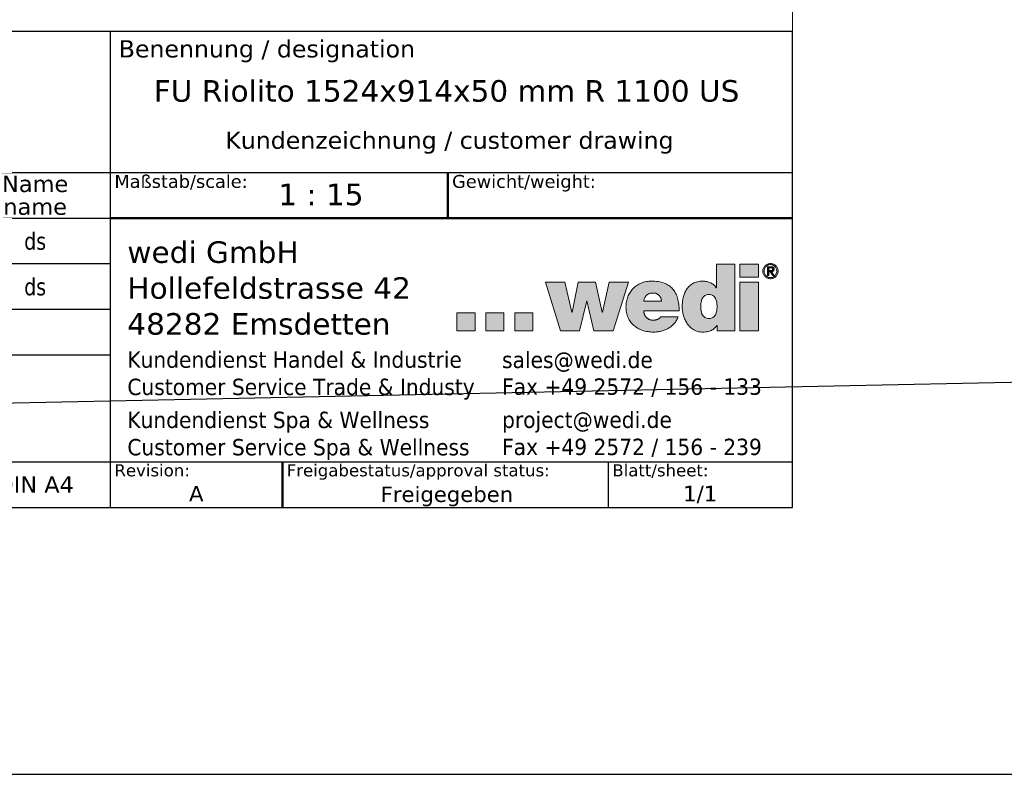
# Model space of a CAD drawing. Header units: millimetres. Extents: x -6858 to 6858, y -375 to 4365.
# Tile 3 of 97: x 1715 to 3429, y -375 to 940. Entities that reach past the tile are written whole.
import ezdxf
from ezdxf.enums import TextEntityAlignment as Align

# ---------------------------------------------------------------- set-up
doc = ezdxf.new("R2010")
doc.units = ezdxf.units.MM
doc.header["$LTSCALE"] = 15
for name, color, linetype, lineweight in [('AM_BOR', 7, 'Continuous', 25), ('Ebene 1', 7, 'Continuous', 25), ('Rahmen (ISO)', 7, 'Continuous', 70), ('Schraffur (ISO)', 7, 'Continuous', 18), ('Titel (ISO)', 7, 'Continuous', 50)]:
    doc.layers.add(name, color=color, linetype=linetype, lineweight=lineweight)
doc.styles.add('Notiztext 3.5', font='verdana.ttf')
doc.styles.add('Pfeiltext', font='verdana.ttf')
doc.styles.get("Standard").update_dxf_attribs({"font": 'verdana.ttf'})
doc.styles.add('Textstil101', font='verdana.ttf')
doc.styles.add('Textstil113', font='verdana.ttf')
doc.styles.add('Textstil114', font='verdana.ttf')
doc.styles.add('Textstil47', font='verdana.ttf')
doc.styles.add('Textstil48', font='verdana.ttf')
doc.styles.add('Textstil61', font='verdana.ttf')
doc.styles.add('Textstil64', font='verdana.ttf', dxfattribs={"width": 0.8})
doc.styles.add('Textstil75', font='verdana.ttf')

# ---------------------------------------------------------------- blocks, each defined once
blk = doc.blocks.new('Ränder wedi_Zeichnungsrahmen')
at = {"layer": 'Rahmen (ISO)', "color": 208, "lineweight": 18, "true_color": 0x400040}
for p, q in [((204, 6), (204, 291)), ((20, 6), (204, 6))]:
    blk.add_line(p, q, dxfattribs=at)
blk = doc.blocks.new('Schriftfelder wedi Standard - Inch_Zoll ohne Toleranz')
at = {"layer": 'Schraffur (ISO)'}
h = blk.add_hatch(color=256, dxfattribs=at)
edge = h.paths.add_edge_path(flags=0)
edge.add_spline(control_points=[(-14.53, 20.67), (-14.44, 20.67), (-14.27, 20.69), (-14.05, 20.78), (-13.88, 20.93), (-13.76, 21.12), (-13.67, 21.33), (-13.6, 21.65), (-13.57, 22.07), (-13.6, 22.48), (-13.67, 22.8), (-13.76, 23.01), (-13.88, 23.2), (-14.05, 23.35), (-14.27, 23.44), (-14.53, 23.47), (-14.78, 23.44), (-15, 23.35), (-15.17, 23.2), (-15.3, 23.01), (-15.38, 22.8), (-15.45, 22.48), (-15.48, 22.07), (-15.45, 21.65), (-15.38, 21.33), (-15.3, 21.12), (-15.17, 20.93), (-15, 20.78), (-14.78, 20.69), (-14.61, 20.67), (-14.53, 20.67)], knot_values=[0, 0, 0, 0, 0.034699, 0.064914, 0.09345, 0.122379, 0.152717, 0.184596, 0.250776, 0.316162, 0.347791, 0.377961, 0.406791, 0.435283, 0.465485, 0.500184, 0.534837, 0.564994, 0.593447, 0.62225, 0.652404, 0.684024, 0.749407, 0.815585, 0.847456, 0.877777, 0.906678, 0.935176, 0.965345, 1, 1, 1, 1], degree=3, periodic=0)
edge = h.paths.add_edge_path()
edge.add_line((-13.66, 27), (-13.66, 24.26))
edge.add_line((-13.66, 24.26), (-13.68, 24.26))
edge.add_spline(control_points=[(-13.68, 24.26), (-13.77, 24.37), (-13.95, 24.6), (-14.33, 24.84), (-14.76, 24.99), (-15.18, 25.03), (-15.55, 25.01), (-15.86, 24.96), (-16.14, 24.87), (-16.47, 24.72), (-16.82, 24.46), (-17.14, 24.06), (-17.37, 23.6), (-17.52, 23.11), (-17.6, 22.6), (-17.63, 22.08), (-17.6, 21.55), (-17.49, 21.03), (-17.31, 20.52), (-17.05, 20.06), (-16.72, 19.67), (-16.3, 19.35), (-15.9, 19.19), (-15.54, 19.12), (-15.23, 19.1), (-14.91, 19.12), (-14.6, 19.16), (-14.35, 19.24), (-14.08, 19.37), (-13.83, 19.58), (-13.68, 19.77), (-13.6, 19.87)], knot_values=[0, 0, 0, 0, 0.043155, 0.086739, 0.131645, 0.17854, 0.212404, 0.243573, 0.272592, 0.299996, 0.351779, 0.402206, 0.453011, 0.504581, 0.556321, 0.607002, 0.660443, 0.714379, 0.767879, 0.820311, 0.871582, 0.922422, 0.974633, 1.002175, 1.0312, 1.067419, 1.097992, 1.124095, 1.146867, 1.186159, 1.221249, 1.221249, 1.221249, 1.221249], degree=3, periodic=0)
edge.add_line((-13.6, 19.87), (-13.58, 19.87))
edge.add_line((-13.58, 19.87), (-13.58, 19.25))
edge.add_line((-13.58, 19.25), (-11.51, 19.25))
edge.add_line((-11.51, 19.25), (-11.51, 27))
edge.add_line((-11.51, 27), (-13.66, 27))
for points in [[(-10.93, 25.49), (-10.93, 27), (-8.78, 27), (-8.78, 25.49)], [(-33.5, 24.89), (-31.74, 19.26), (-29.54, 19.26), (-28.7, 22.72), (-28.68, 22.72), (-27.87, 19.26), (-25.66, 19.26), (-23.87, 24.89), (-26.11, 24.89), (-26.89, 21.41), (-26.93, 21.41), (-27.68, 24.89), (-29.69, 24.89), (-30.41, 21.41), (-30.43, 21.41), (-31.26, 24.89)], [(-10.93, 19.26), (-8.78, 19.26), (-8.78, 24.89), (-10.93, 24.89)], [(-41.68, 21.34), (-43.78, 21.34), (-43.78, 19.24), (-41.68, 19.24)], [(-38.32, 21.34), (-40.42, 21.34), (-40.42, 19.26), (-38.32, 19.26)], [(-34.96, 21.34), (-34.96, 19.26), (-37.06, 19.26), (-37.06, 21.34)]]:
    blk.add_hatch(color=256, dxfattribs=at).paths.add_polyline_path(points)
h = blk.add_hatch(color=256, dxfattribs=at)
edge = h.paths.add_edge_path(flags=0)
edge.add_spline(control_points=[(-8.06, 25.89), (-8.04, 25.84), (-7.99, 25.75), (-7.9, 25.64), (-7.8, 25.55), (-7.67, 25.48), (-7.53, 25.44), (-7.38, 25.42), (-7.23, 25.44), (-7.09, 25.48), (-6.97, 25.55), (-6.86, 25.64), (-6.77, 25.75), (-6.71, 25.89), (-6.66, 26.03), (-6.65, 26.19), (-6.66, 26.34), (-6.71, 26.48), (-6.77, 26.61), (-6.86, 26.72), (-6.97, 26.81), (-7.1, 26.88), (-7.23, 26.93), (-7.38, 26.94), (-7.53, 26.93), (-7.67, 26.88), (-7.8, 26.81), (-7.9, 26.72), (-7.99, 26.61), (-8.06, 26.48), (-8.1, 26.34), (-8.12, 26.19), (-8.1, 26.03), (-8.07, 25.93), (-8.06, 25.89)], knot_values=[-1, -1, -1, -1, -0.968769, -0.938514, -0.908528, -0.877859, -0.846824, -0.81451, -0.782845, -0.751665, -0.721347, -0.691382, -0.661076, -0.630076, -0.597827, -0.563882, -0.531049, -0.499298, -0.468506, -0.438444, -0.408565, -0.3784, -0.347161, -0.315526, -0.283241, -0.252147, -0.221629, -0.19173, -0.161719, -0.130694, -0.098997, -0.066153, -0.032195, 0, 0, 0, 0], degree=3, periodic=0)
edge = h.paths.add_edge_path()
edge.add_spline(control_points=[(-8.2, 26.53), (-8.22, 26.48), (-8.26, 26.37), (-8.28, 26.19), (-8.26, 26), (-8.21, 25.83), (-8.12, 25.68), (-8.01, 25.55), (-7.88, 25.44), (-7.73, 25.36), (-7.56, 25.31), (-7.38, 25.29), (-7.2, 25.31), (-7.04, 25.36), (-6.89, 25.44), (-6.75, 25.55), (-6.64, 25.68), (-6.56, 25.83), (-6.51, 26), (-6.49, 26.19), (-6.51, 26.37), (-6.56, 26.53), (-6.64, 26.69), (-6.75, 26.82), (-6.89, 26.92), (-7.04, 27), (-7.2, 27.05), (-7.38, 27.07), (-7.56, 27.05), (-7.73, 27), (-7.88, 26.92), (-8.01, 26.82), (-8.12, 26.69), (-8.18, 26.59), (-8.2, 26.53)], knot_values=[0, 0, 0, 0, 0.031498, 0.063871, 0.097255, 0.129121, 0.16021, 0.19058, 0.221045, 0.251572, 0.283155, 0.315097, 0.34707, 0.378466, 0.408835, 0.43896, 0.469377, 0.500279, 0.532169, 0.565531, 0.597881, 0.629403, 0.660135, 0.690407, 0.720506, 0.750951, 0.782355, 0.814304, 0.846223, 0.877814, 0.908416, 0.938856, 0.96908, 1, 1, 1, 1], degree=3, periodic=0)
h = blk.add_hatch(color=256, dxfattribs=at)
edge = h.paths.add_edge_path(flags=0)
edge.add_spline(control_points=[(-7.4, 26.24), (-7.37, 26.24), (-7.33, 26.24), (-7.27, 26.25), (-7.23, 26.25), (-7.21, 26.27), (-7.18, 26.28), (-7.16, 26.3), (-7.14, 26.32), (-7.13, 26.35), (-7.13, 26.39), (-7.13, 26.42), (-7.13, 26.45), (-7.14, 26.48), (-7.15, 26.5), (-7.17, 26.52), (-7.19, 26.54), (-7.22, 26.55), (-7.26, 26.56), (-7.31, 26.57), (-7.34, 26.57), (-7.36, 26.57), (-7.37, 26.57), (-7.4, 26.57), (-7.44, 26.57), (-7.49, 26.57), (-7.53, 26.57), (-7.55, 26.57), (-7.56, 26.57), (-7.57, 26.57), (-7.56, 26.55), (-7.57, 26.53), (-7.57, 26.49), (-7.57, 26.43), (-7.57, 26.36), (-7.57, 26.31), (-7.57, 26.28), (-7.56, 26.26), (-7.57, 26.24), (-7.56, 26.24), (-7.55, 26.24), (-7.51, 26.24), (-7.46, 26.24), (-7.42, 26.24), (-7.4, 26.24), (-7.4, 26.24), (-7.4, 26.24)], knot_values=[-1, -1, -1, -1, -0.950287, -0.902175, -0.881324, -0.861242, -0.841051, -0.820798, -0.800643, -0.77928, -0.753999, -0.726464, -0.703741, -0.683998, -0.665669, -0.648191, -0.630877, -0.612858, -0.575671, -0.535024, -0.514517, -0.506166, -0.497845, -0.484984, -0.450288, -0.411369, -0.377517, -0.365396, -0.358025, -0.356271, -0.348826, -0.333239, -0.311301, -0.255536, -0.195862, -0.169038, -0.146611, -0.130372, -0.122114, -0.120862, -0.115361, -0.09364, -0.033314, -0.009567, -0.002546, 0, 0, 0, 0], degree=3, periodic=0)
edge = h.paths.add_edge_path()
edge.add_spline(control_points=[(-7.33, 26.7), (-7.33, 26.7), (-7.34, 26.7), (-7.38, 26.7), (-7.49, 26.7), (-7.61, 26.7), (-7.69, 26.7), (-7.72, 26.7), (-7.74, 26.69), (-7.72, 26.64), (-7.73, 26.56), (-7.72, 26.4), (-7.73, 26.18), (-7.72, 25.96), (-7.73, 25.8), (-7.72, 25.73), (-7.73, 25.68), (-7.72, 25.66), (-7.68, 25.68), (-7.63, 25.66), (-7.59, 25.67), (-7.56, 25.66), (-7.57, 25.69), (-7.56, 25.73), (-7.57, 25.82), (-7.56, 25.93), (-7.57, 26.02), (-7.56, 26.07), (-7.57, 26.1), (-7.55, 26.12), (-7.52, 26.11), (-7.48, 26.11), (-7.44, 26.11), (-7.41, 26.11), (-7.39, 26.1), (-7.38, 26.07), (-7.34, 26.02), (-7.28, 25.93), (-7.21, 25.82), (-7.16, 25.73), (-7.12, 25.69), (-7.12, 25.66), (-7.09, 25.67), (-7.04, 25.66), (-7, 25.68), (-6.95, 25.66), (-6.94, 25.67), (-6.97, 25.69), (-6.98, 25.73), (-7.03, 25.8), (-7.09, 25.9), (-7.15, 25.99), (-7.2, 26.06), (-7.21, 26.1), (-7.24, 26.12), (-7.21, 26.13), (-7.17, 26.13), (-7.11, 26.16), (-7.04, 26.2), (-6.99, 26.26), (-6.97, 26.34), (-6.96, 26.44), (-6.98, 26.53), (-7.03, 26.61), (-7.11, 26.66), (-7.21, 26.69), (-7.29, 26.7), (-7.33, 26.7)], knot_values=[0, 0, 0, 0, 0.002245, 0.008381, 0.028737, 0.076631, 0.084863, 0.089802, 0.091023, 0.100424, 0.119095, 0.14472, 0.207559, 0.270398, 0.296023, 0.314694, 0.324094, 0.324881, 0.330158, 0.349348, 0.357504, 0.360862, 0.363355, 0.37017, 0.392777, 0.420703, 0.445969, 0.455111, 0.460597, 0.462607, 0.46991, 0.48027, 0.49063, 0.497933, 0.500569, 0.507069, 0.517903, 0.547843, 0.580935, 0.607723, 0.615799, 0.618754, 0.622345, 0.631066, 0.651586, 0.657229, 0.657615, 0.662568, 0.672404, 0.685905, 0.71901, 0.752116, 0.765617, 0.775453, 0.780406, 0.783475, 0.792867, 0.810732, 0.827868, 0.845154, 0.864227, 0.887328, 0.909172, 0.928704, 0.948581, 0.97168, 1, 1, 1, 1], degree=3, periodic=0)
h = blk.add_hatch(color=256, dxfattribs=at)
edge = h.paths.add_edge_path(flags=0)
edge.add_spline(control_points=[(-20.98, 23.64), (-20.93, 23.64), (-20.83, 23.64), (-20.69, 23.61), (-20.56, 23.55), (-20.44, 23.49), (-20.33, 23.4), (-20.24, 23.3), (-20.17, 23.19), (-20.1, 23.07), (-20.07, 22.94), (-20.04, 22.81), (-20.05, 22.75), (-20.03, 22.7), (-20.05, 22.7), (-20.08, 22.7), (-20.13, 22.7), (-20.21, 22.7), (-20.34, 22.7), (-20.53, 22.7), (-20.79, 22.7), (-21.07, 22.7), (-21.34, 22.7), (-21.6, 22.7), (-21.79, 22.7), (-21.92, 22.7), (-22, 22.7), (-22.05, 22.7), (-22.08, 22.7), (-22.09, 22.7), (-22.09, 22.71), (-22.09, 22.75), (-22.06, 22.84), (-22.03, 22.96), (-21.97, 23.1), (-21.9, 23.23), (-21.81, 23.34), (-21.71, 23.43), (-21.59, 23.51), (-21.46, 23.57), (-21.31, 23.61), (-21.15, 23.64), (-21.04, 23.64), (-20.98, 23.64)], knot_values=[-1, -1, -1, -1, -0.970522, -0.942344, -0.915116, -0.888531, -0.86232, -0.836254, -0.810128, -0.783754, -0.756945, -0.729507, -0.715477, -0.710748, -0.709678, -0.703909, -0.693711, -0.679576, -0.661996, -0.618469, -0.567069, -0.511731, -0.456394, -0.404994, -0.361467, -0.343887, -0.329752, -0.319554, -0.313785, -0.312715, -0.311324, -0.307144, -0.290779, -0.259629, -0.230295, -0.20237, -0.17536, -0.148701, -0.121787, -0.094005, -0.064779, -0.033592, 0, 0, 0, 0], degree=3, periodic=0)
edge = h.paths.add_edge_path()
edge.add_line((-17.98, 21.58), (-22.1, 21.58))
edge.add_spline(control_points=[(-22.1, 21.58), (-22.1, 21.54), (-22.09, 21.46), (-22.07, 21.35), (-22.04, 21.24), (-22, 21.14), (-21.96, 21.04), (-21.91, 20.95), (-21.85, 20.87), (-21.79, 20.79), (-21.71, 20.72), (-21.63, 20.66), (-21.55, 20.61), (-21.45, 20.56), (-21.35, 20.53), (-21.24, 20.5), (-21.13, 20.49), (-21.05, 20.49), (-21, 20.49)], knot_values=[0, 0, 0, 0, 0.011871, 0.023383, 0.034556, 0.045416, 0.055995, 0.066338, 0.076497, 0.086536, 0.096528, 0.106556, 0.116711, 0.12709, 0.137793, 0.148921, 0.160571, 0.172839, 0.172839, 0.172839, 0.172839], degree=3, periodic=0)
edge.add_spline(control_points=[(-21, 20.49), (-20.98, 20.49), (-20.94, 20.49), (-20.87, 20.49), (-20.81, 20.5), (-20.74, 20.51), (-20.68, 20.52), (-20.61, 20.54), (-20.55, 20.56), (-20.49, 20.58), (-20.43, 20.61), (-20.37, 20.64), (-20.32, 20.67), (-20.27, 20.71), (-20.22, 20.75), (-20.18, 20.79), (-20.14, 20.84), (-20.12, 20.87), (-20.11, 20.89)], knot_values=[0, 0, 0, 0, 0.006559, 0.013169, 0.01981, 0.026462, 0.033107, 0.039727, 0.046304, 0.052825, 0.059279, 0.065656, 0.071951, 0.078166, 0.084304, 0.090378, 0.096407, 0.102416, 0.102416, 0.102416, 0.102416], degree=3, periodic=0)
edge.add_line((-20.11, 20.89), (-18.1, 20.89))
edge.add_spline(control_points=[(-18.1, 20.89), (-18.16, 20.74), (-18.27, 20.46), (-18.54, 20.09), (-18.86, 19.78), (-19.22, 19.53), (-19.63, 19.34), (-20.06, 19.2), (-20.52, 19.12), (-21.05, 19.09), (-21.64, 19.14), (-22.25, 19.28), (-22.79, 19.52), (-23.26, 19.86), (-23.65, 20.28), (-23.94, 20.8), (-24.12, 21.4), (-24.17, 22.03), (-24.12, 22.64), (-23.96, 23.21), (-23.7, 23.72), (-23.35, 24.16), (-22.91, 24.53), (-22.39, 24.81), (-21.81, 24.99), (-21.13, 25.04), (-20.43, 24.99), (-19.75, 24.82), (-19.18, 24.54), (-18.72, 24.14), (-18.37, 23.63), (-18.14, 23.03), (-18, 22.33), (-17.99, 21.84), (-17.98, 21.58)], knot_values=[0, 0, 0, 0, 0.046845, 0.091634, 0.135518, 0.17939, 0.223861, 0.269282, 0.315783, 0.363338, 0.42883, 0.490658, 0.549548, 0.606552, 0.663102, 0.721003, 0.78232, 0.849198, 0.909267, 0.967289, 1.024005, 1.080171, 1.136634, 1.194396, 1.254659, 1.318825, 1.396987, 1.465551, 1.527499, 1.586411, 1.646022, 1.709592, 1.779523, 1.85736, 1.85736, 1.85736, 1.85736], degree=3, periodic=0)
at = {"layer": 'AM_BOR', "color": 7}
for p, q in [((-4.84, 54), (-188.84, 54)), ((-84.04, 54), (-84.04, -1.25)), ((-4.84, -1.25), (-4.84, 54)), ((-188.84, 37.65), (-4.84, 37.65)), ((-130.14, 4.05), (-4.84, 4.05)), ((-26.24, 4.05), (-26.24, -1.25)), ((-188.84, -1.25), (-4.84, -1.25))]:
    blk.add_line(p, q, dxfattribs=at)
at = {"layer": 'AM_BOR'}
for p, q in [((-130.14, 32.35), (-84.04, 32.35)), ((-130.14, 27.05), (-84.04, 27.05)), ((-130.14, 21.75), (-84.04, 21.75)), ((-130.14, 16.45), (-84.04, 16.45))]:
    blk.add_line(p, q, dxfattribs=at)
at = {"layer": 'Ebene 1', "lineweight": 5}
for p, q in [((-10.93, 25.49), (-10.93, 27)), ((-10.93, 27), (-8.78, 27)), ((-8.78, 27), (-8.78, 25.49)), ((-8.78, 25.49), (-10.93, 25.49)), ((-31.74, 19.26), (-33.5, 24.89)), ((-33.5, 24.89), (-31.26, 24.89)), ((-31.26, 24.89), (-30.43, 21.41)), ((-30.41, 21.41), (-29.69, 24.89)), ((-29.69, 24.89), (-27.68, 24.89)), ((-27.68, 24.89), (-26.93, 21.41)), ((-26.89, 21.41), (-26.11, 24.89)), ((-26.11, 24.89), (-23.87, 24.89)), ((-23.87, 24.89), (-25.66, 19.26)), ((-10.93, 19.26), (-10.93, 24.89)), ((-10.93, 24.89), (-8.78, 24.89)), ((-8.78, 24.89), (-8.78, 19.26)), ((-28.7, 22.72), (-29.54, 19.26)), ((-28.68, 22.72), (-28.7, 22.72)), ((-27.87, 19.26), (-28.68, 22.72)), ((-41.68, 21.34), (-43.78, 21.34)), ((-43.78, 21.34), (-43.78, 19.24)), ((-41.68, 19.24), (-41.68, 21.34)), ((-38.32, 21.34), (-40.42, 21.34)), ((-40.42, 21.34), (-40.42, 19.26)), ((-38.32, 19.26), (-38.32, 21.34)), ((-37.06, 21.34), (-37.06, 19.26)), ((-34.96, 21.34), (-37.06, 21.34)), ((-34.96, 19.26), (-34.96, 21.34)), ((-30.43, 21.41), (-30.41, 21.41)), ((-26.93, 21.41), (-26.89, 21.41)), ((-43.78, 19.24), (-41.68, 19.24)), ((-40.42, 19.26), (-38.32, 19.26)), ((-37.06, 19.26), (-34.96, 19.26)), ((-29.54, 19.26), (-31.74, 19.26)), ((-25.66, 19.26), (-27.87, 19.26)), ((-8.78, 19.26), (-10.93, 19.26))]:
    blk.add_line(p, q, dxfattribs=at)
for points, knots in [([(-13.66, 27), (-13.66, 27), (-13.66, 26.99), (-13.66, 26.96), (-13.66, 26.93), (-13.66, 26.88), (-13.66, 26.82), (-13.66, 26.74), (-13.66, 26.66), (-13.66, 26.53), (-13.66, 26.36), (-13.66, 26.04), (-13.66, 25.63), (-13.66, 25.22), (-13.66, 24.9), (-13.66, 24.73), (-13.66, 24.6), (-13.66, 24.52), (-13.66, 24.44), (-13.66, 24.38), (-13.66, 24.33), (-13.66, 24.3), (-13.66, 24.27), (-13.66, 24.26), (-13.66, 24.26)], [0, 0, 0, 0, 0.000785, 0.0030733, 0.0067645, 0.0117586, 0.0179552, 0.0252542, 0.0335554, 0.0427585, 0.0634696, 0.0865859, 0.1368271, 0.1870683, 0.2101846, 0.2308957, 0.2400988, 0.2484, 0.255699, 0.2618956, 0.2668896, 0.2705809, 0.2728692, 0.2736542, 0.2736542, 0.2736542, 0.2736542]), ([(-11.51, 27), (-11.51, 27), (-11.52, 27), (-11.54, 27), (-11.57, 27), (-11.6, 27), (-11.65, 27), (-11.71, 27), (-11.77, 27), (-11.87, 27), (-12.01, 27), (-12.26, 27), (-12.58, 27), (-12.91, 27), (-13.15, 27), (-13.29, 27), (-13.39, 27), (-13.46, 27), (-13.51, 27), (-13.56, 27), (-13.6, 27), (-13.63, 27), (-13.65, 27), (-13.65, 27), (-13.66, 27)], [0, 0, 0, 0, 0.0006161, 0.0024119, 0.0053087, 0.009228, 0.014091, 0.0198192, 0.0263339, 0.0335564, 0.0498102, 0.0679516, 0.1073803, 0.146809, 0.1649504, 0.1812043, 0.1884268, 0.1949414, 0.2006696, 0.2055327, 0.2094519, 0.2123488, 0.2141446, 0.2147606, 0.2147606, 0.2147606, 0.2147606]), ([(-11.51, 19.25), (-11.51, 19.25), (-11.51, 19.28), (-11.51, 19.35), (-11.51, 19.45), (-11.51, 19.59), (-11.51, 19.77), (-11.51, 19.97), (-11.51, 20.21), (-11.51, 20.57), (-11.51, 21.07), (-11.51, 21.96), (-11.51, 23.12), (-11.51, 24.29), (-11.51, 25.18), (-11.51, 25.68), (-11.51, 26.04), (-11.51, 26.27), (-11.51, 26.48), (-11.51, 26.65), (-11.51, 26.79), (-11.51, 26.9), (-11.51, 26.96), (-11.51, 26.99), (-11.51, 27)], [0, 0, 0, 0, 0.0022235, 0.0087046, 0.0191597, 0.0333047, 0.050856, 0.0715295, 0.0950415, 0.1211081, 0.1797699, 0.2452439, 0.387546, 0.529848, 0.5953221, 0.6539839, 0.6800505, 0.7035625, 0.724236, 0.7417873, 0.7559323, 0.7663873, 0.7728685, 0.775092, 0.775092, 0.775092, 0.775092]), ([(-8.2, 26.53), (-8.18, 26.59), (-8.12, 26.69), (-8.01, 26.82), (-7.88, 26.92), (-7.73, 27), (-7.56, 27.05), (-7.38, 27.07), (-7.2, 27.05), (-7.04, 27), (-6.89, 26.92), (-6.75, 26.82), (-6.64, 26.69), (-6.56, 26.53), (-6.51, 26.37), (-6.49, 26.19), (-6.51, 26), (-6.56, 25.83), (-6.64, 25.68), (-6.75, 25.55), (-6.89, 25.44), (-7.04, 25.36), (-7.2, 25.31), (-7.38, 25.29), (-7.56, 25.31), (-7.73, 25.36), (-7.88, 25.44), (-8.01, 25.55), (-8.12, 25.68), (-8.21, 25.83), (-8.26, 26), (-8.28, 26.19), (-8.26, 26.37), (-8.22, 26.48), (-8.2, 26.53)], [0, 0, 0, 0, 0.03092, 0.061144, 0.091584, 0.122186, 0.153777, 0.185696, 0.217645, 0.249049, 0.279494, 0.309593, 0.339865, 0.370597, 0.402119, 0.434469, 0.467831, 0.499721, 0.530623, 0.56104, 0.591165, 0.621534, 0.65293, 0.684903, 0.716845, 0.748428, 0.778955, 0.80942, 0.83979, 0.870879, 0.902745, 0.936129, 0.968502, 1, 1, 1, 1]), ([(-8.06, 25.89), (-8.04, 25.84), (-7.99, 25.75), (-7.9, 25.64), (-7.8, 25.55), (-7.67, 25.48), (-7.53, 25.44), (-7.38, 25.42), (-7.23, 25.44), (-7.09, 25.48), (-6.97, 25.55), (-6.86, 25.64), (-6.77, 25.75), (-6.71, 25.89), (-6.66, 26.03), (-6.65, 26.19), (-6.66, 26.34), (-6.71, 26.48), (-6.77, 26.61), (-6.86, 26.72), (-6.97, 26.81), (-7.1, 26.88), (-7.23, 26.93), (-7.38, 26.94), (-7.53, 26.93), (-7.67, 26.88), (-7.8, 26.81), (-7.9, 26.72), (-7.99, 26.61), (-8.06, 26.48), (-8.1, 26.34), (-8.12, 26.19), (-8.1, 26.03), (-8.07, 25.93), (-8.06, 25.89)], [0, 0, 0, 0, 0.031231, 0.061486, 0.091472, 0.122141, 0.153176, 0.18549, 0.217155, 0.248335, 0.278653, 0.308618, 0.338924, 0.369924, 0.402173, 0.436118, 0.468951, 0.500702, 0.531494, 0.561556, 0.591435, 0.6216, 0.652839, 0.684474, 0.716759, 0.747853, 0.778371, 0.80827, 0.838281, 0.869306, 0.901003, 0.933847, 0.967805, 1, 1, 1, 1]), ([(-7.33, 26.7), (-7.29, 26.7), (-7.21, 26.69), (-7.11, 26.66), (-7.03, 26.61), (-6.98, 26.53), (-6.96, 26.44), (-6.97, 26.34), (-6.99, 26.26), (-7.04, 26.2), (-7.11, 26.16), (-7.17, 26.13), (-7.21, 26.13), (-7.24, 26.12), (-7.21, 26.1), (-7.2, 26.06), (-7.15, 25.99), (-7.09, 25.9), (-7.03, 25.8), (-6.98, 25.73), (-6.97, 25.69), (-6.94, 25.67), (-6.95, 25.66), (-7, 25.68), (-7.04, 25.66), (-7.09, 25.67), (-7.12, 25.66), (-7.12, 25.69), (-7.16, 25.73), (-7.21, 25.82), (-7.28, 25.93), (-7.34, 26.02), (-7.38, 26.07), (-7.39, 26.1), (-7.41, 26.11), (-7.44, 26.11), (-7.48, 26.11), (-7.52, 26.11), (-7.55, 26.12), (-7.57, 26.1), (-7.56, 26.07), (-7.57, 26.02), (-7.56, 25.93), (-7.57, 25.82), (-7.56, 25.73), (-7.57, 25.69), (-7.56, 25.66), (-7.59, 25.67), (-7.63, 25.66), (-7.68, 25.68), (-7.72, 25.66), (-7.73, 25.68), (-7.72, 25.73), (-7.73, 25.8), (-7.72, 25.96), (-7.73, 26.18), (-7.72, 26.4), (-7.73, 26.56), (-7.72, 26.64), (-7.74, 26.69), (-7.72, 26.7), (-7.69, 26.7), (-7.61, 26.7), (-7.49, 26.7), (-7.38, 26.7), (-7.34, 26.7), (-7.33, 26.7), (-7.33, 26.7)], [0, 0, 0, 0, 0.02832, 0.051419, 0.071296, 0.090828, 0.112672, 0.135773, 0.154846, 0.172132, 0.189268, 0.207133, 0.216525, 0.219594, 0.224547, 0.234383, 0.247884, 0.28099, 0.314095, 0.327596, 0.337432, 0.342385, 0.342771, 0.348414, 0.368934, 0.377655, 0.381246, 0.384201, 0.392277, 0.419065, 0.452157, 0.482097, 0.492931, 0.499431, 0.502067, 0.50937, 0.51973, 0.53009, 0.537393, 0.539403, 0.544889, 0.554031, 0.579297, 0.607223, 0.62983, 0.636645, 0.639138, 0.642496, 0.650652, 0.669842, 0.675119, 0.675906, 0.685306, 0.703977, 0.729602, 0.792441, 0.85528, 0.880905, 0.899576, 0.908977, 0.910198, 0.915137, 0.923369, 0.971263, 0.991619, 0.997755, 1, 1, 1, 1]), ([(-7.4, 26.24), (-7.37, 26.24), (-7.33, 26.24), (-7.27, 26.25), (-7.23, 26.25), (-7.21, 26.27), (-7.18, 26.28), (-7.16, 26.3), (-7.14, 26.32), (-7.13, 26.35), (-7.13, 26.39), (-7.13, 26.42), (-7.13, 26.45), (-7.14, 26.48), (-7.15, 26.5), (-7.17, 26.52), (-7.19, 26.54), (-7.22, 26.55), (-7.26, 26.56), (-7.31, 26.57), (-7.34, 26.57), (-7.36, 26.57), (-7.37, 26.57), (-7.4, 26.57), (-7.44, 26.57), (-7.49, 26.57), (-7.53, 26.57), (-7.55, 26.57), (-7.56, 26.57), (-7.57, 26.57), (-7.56, 26.55), (-7.57, 26.53), (-7.57, 26.49), (-7.57, 26.43), (-7.57, 26.36), (-7.57, 26.31), (-7.57, 26.28), (-7.56, 26.26), (-7.57, 26.24), (-7.56, 26.24), (-7.55, 26.24), (-7.51, 26.24), (-7.46, 26.24), (-7.42, 26.24), (-7.4, 26.24), (-7.4, 26.24), (-7.4, 26.24)], [0, 0, 0, 0, 0.049713, 0.097825, 0.118676, 0.138758, 0.158949, 0.179202, 0.199357, 0.22072, 0.246001, 0.273536, 0.296259, 0.316002, 0.334331, 0.351809, 0.369123, 0.387142, 0.424329, 0.464976, 0.485483, 0.493834, 0.502155, 0.515016, 0.549712, 0.588631, 0.622483, 0.634604, 0.641975, 0.643729, 0.651174, 0.666761, 0.688699, 0.744464, 0.804138, 0.830962, 0.853389, 0.869628, 0.877886, 0.879138, 0.884639, 0.90636, 0.966686, 0.990433, 0.997454, 1, 1, 1, 1]), ([(-17.98, 21.58), (-17.99, 21.84), (-18, 22.33), (-18.14, 23.03), (-18.37, 23.63), (-18.72, 24.14), (-19.18, 24.54), (-19.75, 24.82), (-20.43, 24.99), (-21.13, 25.04), (-21.81, 24.99), (-22.39, 24.81), (-22.91, 24.53), (-23.35, 24.16), (-23.7, 23.72), (-23.96, 23.21), (-24.12, 22.64), (-24.17, 22.03), (-24.12, 21.4), (-23.94, 20.8), (-23.65, 20.28), (-23.26, 19.86), (-22.79, 19.52), (-22.25, 19.28), (-21.64, 19.14), (-21.05, 19.09), (-20.52, 19.12), (-20.06, 19.2), (-19.63, 19.34), (-19.22, 19.53), (-18.86, 19.78), (-18.54, 20.09), (-18.27, 20.46), (-18.16, 20.74), (-18.1, 20.89)], [0, 0, 0, 0, 0.077838, 0.147768, 0.211338, 0.270949, 0.329861, 0.391809, 0.460373, 0.538535, 0.602701, 0.662964, 0.720726, 0.777189, 0.833355, 0.890071, 0.948093, 1.008162, 1.075041, 1.136357, 1.194259, 1.250809, 1.307812, 1.366702, 1.42853, 1.494022, 1.541577, 1.588079, 1.633499, 1.67797, 1.721843, 1.765726, 1.810515, 1.85736, 1.85736, 1.85736, 1.85736]), ([(-13.68, 24.26), (-13.77, 24.37), (-13.95, 24.6), (-14.33, 24.84), (-14.76, 24.99), (-15.18, 25.03), (-15.55, 25.01), (-15.86, 24.96), (-16.14, 24.87), (-16.47, 24.72), (-16.82, 24.46), (-17.14, 24.06), (-17.37, 23.6), (-17.52, 23.11), (-17.6, 22.6), (-17.63, 22.08), (-17.6, 21.55), (-17.49, 21.03), (-17.31, 20.52), (-17.05, 20.06), (-16.72, 19.67), (-16.3, 19.35), (-15.9, 19.19), (-15.54, 19.12), (-15.23, 19.1), (-14.91, 19.12), (-14.6, 19.16), (-14.35, 19.24), (-14.08, 19.37), (-13.83, 19.58), (-13.68, 19.77), (-13.6, 19.87)], [0, 0, 0, 0, 0.043155, 0.086739, 0.131645, 0.17854, 0.212404, 0.243573, 0.272592, 0.299996, 0.351779, 0.402206, 0.453011, 0.504581, 0.556321, 0.607002, 0.660443, 0.714379, 0.767879, 0.820311, 0.871582, 0.922422, 0.974633, 1.002175, 1.0312, 1.067419, 1.097992, 1.124095, 1.146867, 1.186159, 1.221249, 1.221249, 1.221249, 1.221249]), ([(-13.66, 24.26), (-13.66, 24.26), (-13.66, 24.26), (-13.66, 24.26), (-13.66, 24.26), (-13.66, 24.26), (-13.66, 24.26), (-13.66, 24.26), (-13.66, 24.26), (-13.66, 24.26), (-13.66, 24.26), (-13.66, 24.26), (-13.67, 24.26), (-13.67, 24.26), (-13.67, 24.26), (-13.68, 24.26), (-13.68, 24.26), (-13.68, 24.26), (-13.68, 24.26), (-13.68, 24.26), (-13.68, 24.26), (-13.68, 24.26), (-13.68, 24.26), (-13.68, 24.26), (-13.68, 24.26)], [0, 0, 0, 0, 0.000006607, 0.000025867, 0.000056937, 0.000098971, 0.000151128, 0.000212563, 0.000282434, 0.000359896, 0.00053422, 0.000728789, 0.001151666, 0.001574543, 0.001769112, 0.001943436, 0.002020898, 0.002090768, 0.002152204, 0.00220436, 0.002246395, 0.002277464, 0.002296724, 0.002303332, 0.002303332, 0.002303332, 0.002303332]), ([(-20.98, 23.64), (-20.93, 23.64), (-20.83, 23.64), (-20.69, 23.61), (-20.56, 23.55), (-20.44, 23.49), (-20.33, 23.4), (-20.24, 23.3), (-20.17, 23.19), (-20.1, 23.07), (-20.07, 22.94), (-20.04, 22.81), (-20.05, 22.75), (-20.03, 22.7), (-20.05, 22.7), (-20.08, 22.7), (-20.13, 22.7), (-20.21, 22.7), (-20.34, 22.7), (-20.53, 22.7), (-20.79, 22.7), (-21.07, 22.7), (-21.34, 22.7), (-21.6, 22.7), (-21.79, 22.7), (-21.92, 22.7), (-22, 22.7), (-22.05, 22.7), (-22.08, 22.7), (-22.09, 22.7), (-22.09, 22.71), (-22.09, 22.75), (-22.06, 22.84), (-22.03, 22.96), (-21.97, 23.1), (-21.9, 23.23), (-21.81, 23.34), (-21.71, 23.43), (-21.59, 23.51), (-21.46, 23.57), (-21.31, 23.61), (-21.15, 23.64), (-21.04, 23.64), (-20.98, 23.64)], [0, 0, 0, 0, 0.029478, 0.057656, 0.084884, 0.111469, 0.13768, 0.163746, 0.189872, 0.216246, 0.243055, 0.270493, 0.284523, 0.289252, 0.290322, 0.296091, 0.306289, 0.320424, 0.338004, 0.381531, 0.432931, 0.488269, 0.543606, 0.595006, 0.638533, 0.656113, 0.670248, 0.680446, 0.686215, 0.687285, 0.688676, 0.692856, 0.709221, 0.740371, 0.769705, 0.79763, 0.82464, 0.851299, 0.878213, 0.905995, 0.935221, 0.966408, 1, 1, 1, 1]), ([(-14.53, 20.67), (-14.61, 20.67), (-14.78, 20.69), (-15, 20.78), (-15.17, 20.93), (-15.3, 21.12), (-15.38, 21.33), (-15.45, 21.65), (-15.48, 22.07), (-15.45, 22.48), (-15.38, 22.8), (-15.3, 23.01), (-15.17, 23.2), (-15, 23.35), (-14.78, 23.44), (-14.53, 23.47), (-14.27, 23.44), (-14.05, 23.35), (-13.88, 23.2), (-13.76, 23.01), (-13.67, 22.8), (-13.6, 22.48), (-13.57, 22.07), (-13.6, 21.65), (-13.67, 21.33), (-13.76, 21.12), (-13.88, 20.93), (-14.05, 20.78), (-14.27, 20.69), (-14.44, 20.67), (-14.53, 20.67)], [0, 0, 0, 0, 0.034655, 0.064824, 0.093322, 0.122223, 0.152544, 0.184415, 0.250593, 0.315976, 0.347596, 0.37775, 0.406553, 0.435006, 0.465163, 0.499816, 0.534515, 0.564717, 0.593209, 0.622039, 0.652209, 0.683838, 0.749224, 0.815404, 0.847283, 0.877621, 0.90655, 0.935086, 0.965301, 1, 1, 1, 1]), ([(-21, 20.49), (-21.05, 20.49), (-21.13, 20.49), (-21.24, 20.5), (-21.35, 20.53), (-21.45, 20.56), (-21.55, 20.61), (-21.63, 20.66), (-21.71, 20.72), (-21.79, 20.79), (-21.85, 20.87), (-21.91, 20.95), (-21.96, 21.04), (-22, 21.14), (-22.04, 21.24), (-22.07, 21.35), (-22.09, 21.46), (-22.1, 21.54), (-22.1, 21.58)], [0, 0, 0, 0, 0.0122685, 0.0239187, 0.035046, 0.0457491, 0.0561284, 0.0662838, 0.0763119, 0.0863037, 0.0963424, 0.1065015, 0.1168444, 0.127424, 0.1382833, 0.1494563, 0.1609687, 0.1728395, 0.1728395, 0.1728395, 0.1728395]), ([(-22.1, 21.58), (-22.1, 21.58), (-22.08, 21.58), (-22.05, 21.58), (-21.99, 21.58), (-21.92, 21.58), (-21.82, 21.58), (-21.72, 21.58), (-21.59, 21.58), (-21.4, 21.58), (-21.13, 21.58), (-20.66, 21.58), (-20.04, 21.58), (-19.42, 21.58), (-18.95, 21.58), (-18.68, 21.58), (-18.49, 21.58), (-18.36, 21.58), (-18.25, 21.58), (-18.16, 21.58), (-18.09, 21.58), (-18.03, 21.58), (-18, 21.58), (-17.98, 21.58), (-17.98, 21.58)], [0, 0, 0, 0, 0.0011827, 0.0046301, 0.0101912, 0.0177151, 0.0270508, 0.0380473, 0.0505536, 0.0644187, 0.0956215, 0.1304479, 0.2061398, 0.2818318, 0.3166582, 0.347861, 0.3617261, 0.3742324, 0.3852289, 0.3945645, 0.4020884, 0.4076496, 0.411097, 0.4122797, 0.4122797, 0.4122797, 0.4122797]), ([(-20.11, 20.89), (-20.12, 20.87), (-20.14, 20.84), (-20.18, 20.79), (-20.22, 20.75), (-20.27, 20.71), (-20.32, 20.67), (-20.37, 20.64), (-20.43, 20.61), (-20.49, 20.58), (-20.55, 20.56), (-20.61, 20.54), (-20.68, 20.52), (-20.74, 20.51), (-20.81, 20.5), (-20.87, 20.49), (-20.94, 20.49), (-20.98, 20.49), (-21, 20.49)], [0, 0, 0, 0, 0.006009, 0.0120374, 0.0181114, 0.0242499, 0.0304643, 0.0367601, 0.0431371, 0.0495905, 0.0561118, 0.0626893, 0.0693086, 0.0759535, 0.0826061, 0.0892473, 0.0958573, 0.1024158, 0.1024158, 0.1024158, 0.1024158]), ([(-18.1, 20.89), (-18.1, 20.89), (-18.11, 20.89), (-18.12, 20.89), (-18.15, 20.89), (-18.19, 20.89), (-18.23, 20.89), (-18.28, 20.89), (-18.35, 20.89), (-18.44, 20.89), (-18.57, 20.89), (-18.8, 20.89), (-19.1, 20.89), (-19.4, 20.89), (-19.63, 20.89), (-19.76, 20.89), (-19.86, 20.89), (-19.92, 20.89), (-19.97, 20.89), (-20.02, 20.89), (-20.05, 20.89), (-20.08, 20.89), (-20.1, 20.89), (-20.1, 20.89), (-20.11, 20.89)], [0, 0, 0, 0, 0.0005762, 0.0022556, 0.0049648, 0.0086302, 0.0131783, 0.0185354, 0.024628, 0.0313826, 0.0465836, 0.0635498, 0.1004244, 0.137299, 0.1542653, 0.1694662, 0.1762208, 0.1823135, 0.1876706, 0.1922186, 0.195884, 0.1985932, 0.2002727, 0.2008489, 0.2008489, 0.2008489, 0.2008489]), ([(-13.6, 19.87), (-13.6, 19.87), (-13.6, 19.87), (-13.6, 19.87), (-13.6, 19.87), (-13.6, 19.87), (-13.6, 19.87), (-13.6, 19.87), (-13.6, 19.87), (-13.6, 19.87), (-13.6, 19.87), (-13.6, 19.87), (-13.59, 19.87), (-13.59, 19.87), (-13.59, 19.87), (-13.59, 19.87), (-13.58, 19.87), (-13.58, 19.87), (-13.58, 19.87), (-13.58, 19.87), (-13.58, 19.87), (-13.58, 19.87), (-13.58, 19.87), (-13.58, 19.87), (-13.58, 19.87)], [0, 0, 0, 0, 0.00000644, 0.000025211, 0.000055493, 0.000096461, 0.000147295, 0.000207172, 0.000275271, 0.000350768, 0.000520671, 0.000710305, 0.001122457, 0.001534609, 0.001724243, 0.001894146, 0.001969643, 0.002037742, 0.002097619, 0.002148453, 0.002189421, 0.002219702, 0.002238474, 0.002244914, 0.002244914, 0.002244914, 0.002244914]), ([(-13.58, 19.87), (-13.58, 19.87), (-13.58, 19.86), (-13.58, 19.86), (-13.58, 19.85), (-13.58, 19.84), (-13.58, 19.82), (-13.58, 19.81), (-13.58, 19.79), (-13.58, 19.76), (-13.58, 19.72), (-13.58, 19.65), (-13.58, 19.56), (-13.58, 19.46), (-13.58, 19.39), (-13.58, 19.35), (-13.58, 19.32), (-13.58, 19.31), (-13.58, 19.29), (-13.58, 19.27), (-13.58, 19.26), (-13.58, 19.26), (-13.58, 19.25), (-13.58, 19.25), (-13.58, 19.25)], [0, 0, 0, 0, 0.00017749, 0.00069486, 0.00152945, 0.0026586, 0.00405965, 0.00570994, 0.00758682, 0.00966763, 0.01435039, 0.01957695, 0.03093642, 0.04229588, 0.04752244, 0.0522052, 0.05428601, 0.05616289, 0.05781318, 0.05921423, 0.06034338, 0.06117797, 0.06169534, 0.06187283, 0.06187283, 0.06187283, 0.06187283]), ([(-13.58, 19.25), (-13.58, 19.25), (-13.57, 19.25), (-13.55, 19.25), (-13.53, 19.25), (-13.49, 19.25), (-13.44, 19.25), (-13.39, 19.25), (-13.33, 19.25), (-13.23, 19.25), (-13.09, 19.25), (-12.86, 19.25), (-12.55, 19.25), (-12.23, 19.25), (-12, 19.25), (-11.86, 19.25), (-11.77, 19.25), (-11.7, 19.25), (-11.65, 19.25), (-11.6, 19.25), (-11.56, 19.25), (-11.54, 19.25), (-11.52, 19.25), (-11.51, 19.25), (-11.51, 19.25)], [0, 0, 0, 0, 0.0005946, 0.0023279, 0.0051239, 0.0089067, 0.0136004, 0.0191292, 0.025417, 0.032388, 0.0480759, 0.0655857, 0.1036416, 0.1416975, 0.1592072, 0.1748952, 0.1818662, 0.188154, 0.1936827, 0.1983765, 0.2021593, 0.2049553, 0.2066885, 0.2072832, 0.2072832, 0.2072832, 0.2072832])]:
    blk.add_open_spline(points, degree=3, knots=knots, dxfattribs=at)
at = {"layer": 'Titel (ISO)'}
for p, q in [((-44.84, 37.65), (-44.84, 32.34)), ((-84.04, 32.35), (-4.84, 32.35)), ((-64.04, 4.05), (-64.04, -1.25))]:
    blk.add_line(p, q, dxfattribs=at)
at = {"layer": 'AM_BOR', "color": 7, "style": 'Textstil48'}
blk.add_text('Benennung / designation', height=2, dxfattribs=at).set_placement((-83.04, 51))
at = {"layer": 'AM_BOR', "color": 7, "style": 'Textstil61'}
for s, p in [('Name', (-92.74, 36.32)), ('name', (-92.74, 33.67)), ('DIN A4', (-92.74, 1.4))]:
    blk.add_text(s, height=1.9, dxfattribs=at).set_placement(p, align=Align.MIDDLE_CENTER)
at = {"layer": 'AM_BOR', "color": 7}
for tag, p, height, style in [('Zeichnungsnummer_001', (-173.24, 49.43), 3, 'Textstil75'), ('Artikelnummer_001', (-145.06, 44.45), 2.49, 'Textstil101')]:
    blk.add_attdef(tag, p, '', height=height, dxfattribs=dict(at, style=style))
blk.add_attdef('TITEL_001', (-78.97, 45.87), '', height=2.5, dxfattribs=at)
at = {"layer": 'AM_BOR', "color": 7, "style": 'Textstil101'}
blk.add_attdef('PROJEKT', text='', height=2.49, dxfattribs=at).set_placement((-144.84, 41.98), align=Align.TOP_LEFT)
at = {"layer": 'AM_BOR', "color": 7, "style": 'Textstil64', "width": 0.8}
for tag, p in [('ERSTELLUNGSDATUM_001', (-115.15, 28.7)), ('KONSTRUKTEUR_001', (-94.01, 28.67)), ('ERSTELLUNGSDATUM_001', (-115.35, 23.55)), ('KONSTRUKTEUR_001', (-94.01, 23.37))]:
    blk.add_attdef(tag, p, '', height=2, dxfattribs=at)
for tag, p in [('KONTROLLDATUM', (-108.74, 19.1)), ('KONTROLLIERT_VON', (-92.74, 19.1))]:
    blk.add_attdef(tag, text='', height=2, dxfattribs=at).set_placement(p, align=Align.MIDDLE_CENTER)
at = {"layer": 'Titel (ISO)', "style": 'Notiztext 3.5'}
for s, insert, char_height, attachment_point in [('\\fVerdana|b0|i0;\\H1.5000;Maßstab/scale:', (-83.54, 37.35), 1.5, 1), ('\\fVerdana|b0|i0;\\H1.5000;Gewicht/weight:', (-44.34, 37.35), 1.5, 1), ('\\fVerdana|b0|i0;\\H1.4000;Revision:', (-83.54, 3.75), 1.4, 1), ('\\fVerdana|b0|i0;\\H1.4000;Freigabestatus/approval status:', (-63.54, 3.75), 1.4, 1), ('\\fVerdana|b0|i0;\\H1.4000;Blatt/sheet:', (-25.74, 3.75), 1.4, 1), ('\\fVerdana|b0|i0;\\H1.8000;1/1 ', (-15.54, 1.25), 1.8, 2)]:
    blk.add_mtext(s, dxfattribs=dict(at, insert=insert, char_height=char_height, attachment_point=attachment_point))
at = {"layer": 'Titel (ISO)', "color": 179, "true_color": 0x262659, "attachment_point": 4, "line_spacing_factor": 0.999579, "style": 'Pfeiltext'}
for s, insert, char_height, width in [('\\fVerdana|b0|i0;\\H2.5000;wedi GmbH\\P\\fVerdana|b0|i0;\\H2.5000;Hollefeldstrasse 42\\P\\fVerdana|b0|i0;\\H2.5000;48282 Emsdetten', (-82.04, 24.2), 2.5, 33.3063), ('\\fVerdana|b0|i0;\\W0.90;\\H1.9000;Kundendienst Handel & Industrie\\P\\fVerdana|b0|i0;\\W0.90;\\H1.9000;Customer Service Trade & Industy', (-82.04, 14.05), 1.9, 97.2876), ('\\fVerdana|b0|i0;\\W0.90;\\H1.9000;Kundendienst Spa & Wellness\\P\\fVerdana|b0|i0;\\W0.90;\\H1.9000;Customer Service Spa & Wellness', (-82.04, 7.05), 1.9, 97.2876)]:
    blk.add_mtext(s, dxfattribs=dict(at, insert=insert, char_height=char_height, width=width))
at = {"layer": 'Titel (ISO)', "color": 179, "true_color": 0x262659, "char_height": 1.9, "width": 97.2876, "attachment_point": 4, "style": 'Pfeiltext'}
for s, insert in [('\\fVerdana|b0|i0;\\W0.90;\\H1.9000;sales@wedi.de', (-38.54, 15.65)), ('\\fVerdana|b0|i0;\\W0.90;\\H1.9000;Fax +49 2572 / 156 - 133', (-38.54, 12.65)), ('\\fVerdana|b0|i0;\\W0.90;\\H1.9000;project@wedi.de', (-38.54, 8.65)), ('\\fVerdana|b0|i0;\\W0.90;\\H1.9000;Fax +49 2572 / 156 - 239', (-38.54, 5.65))]:
    blk.add_mtext(s, dxfattribs=dict(at, insert=insert))
at = {"layer": 'Titel (ISO)', "color": 7, "style": 'Pfeiltext'}
blk.add_attdef('BESCHREIBUNG_001', (-70.66, 40.38), '', height=2, dxfattribs=at)
at = {"layer": 'Titel (ISO)'}
for tag, p, height, style in [('Anfänglicher_Ansichtsmaßstab_001', (-64.5, 33.84), 2.5, 'Textstil47'), ('REVISIONSNUMMER_001', (-74.88, -0.54), 1.79, 'Textstil114'), ('STATUS_001', (-52.63, -0.63), 1.79, 'Textstil114')]:
    blk.add_attdef(tag, p, '', height=height, dxfattribs=dict(at, style=style))
at = {"layer": 'Titel (ISO)', "style": 'Textstil47'}
blk.add_attdef('<MASSE3;>', text='', height=2.5, dxfattribs=at).set_placement((-26.84, 36.35), align=Align.TOP_LEFT)
at = {"layer": 'Titel (ISO)', "style": 'Textstil113'}
for tag, p in [('MATERIAL', (-159.84, 35.35)), ('FIRMA', (-159.84, 24.75)), ('Bauvorhaben', (-159.84, 19.45))]:
    blk.add_attdef(tag, text='', height=1.89, dxfattribs=at).set_placement(p, align=Align.TOP_CENTER)

msp = doc.modelspace()

# ---------------------------------------------------------------- linework, layer by layer
for p, q in [((6667.5, 375), (-4114.5, 150.11)), ((-3514.5, -375), (6858, -375))]:
    msp.add_line(p, q)

# ---------------------------------------------------------------- block references
at = {"xscale": 15, "yscale": 15, "zscale": 15}
msp.add_blockref('Ränder wedi_Zeichnungsrahmen', (0, 0), dxfattribs=at)
ref = msp.add_blockref('Schriftfelder wedi Standard - Inch_Zoll ohne Toleranz', (3132.53, 108.82), dxfattribs=dict(xscale=15, yscale=15, zscale=15))
ref.add_attrib('KONSTRUKTEUR_001', 'ds', (1722.42, 459.39), dxfattribs={"layer": 'AM_BOR', "color": 7, "height": 30, "style": 'Textstil64', "width": 0.8})
ref.add_attrib('Anfänglicher_Ansichtsmaßstab_001', '1 : 15', (2165, 616.37), dxfattribs={"layer": 'Titel (ISO)', "height": 37.5, "style": 'Textstil47'})
ref.add_attrib('BESCHREIBUNG_001', 'Kundenzeichnung / customer drawing', (2072.57, 714.59), dxfattribs={"layer": 'Titel (ISO)', "color": 7, "height": 30, "style": 'Pfeiltext'})
ref.add_attrib('TITEL_001', 'FU Riolito 1524x914x50 mm R 1100 US', (1947.98, 796.8), dxfattribs={"layer": 'AM_BOR', "color": 7, "height": 37.5})
ref.add_attrib('KONSTRUKTEUR_001', 'ds', (1722.42, 538.89), dxfattribs={"layer": 'AM_BOR', "color": 7, "height": 30, "style": 'Textstil64', "width": 0.8})
ref.add_attrib('REVISIONSNUMMER_001', 'A', (2009.38, 100.65), dxfattribs={"layer": 'Titel (ISO)', "height": 26.85, "style": 'Textstil114'})
ref.add_attrib('STATUS_001', 'Freigegeben', (2343.04, 99.44), dxfattribs={"layer": 'Titel (ISO)', "height": 26.85, "style": 'Textstil114'})

doc.saveas('drawing.dxf')
